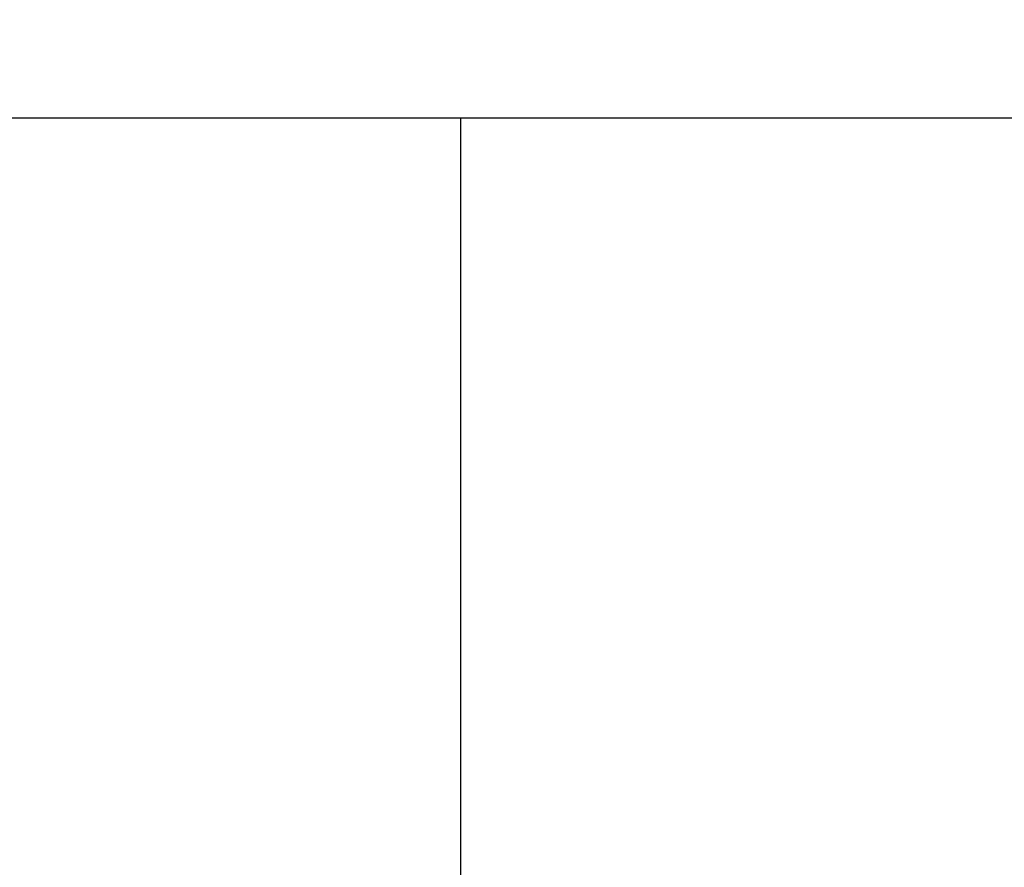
# Model space of a CAD drawing. Header units: millimetres. Extents: x -6 to 150, y -1 to 96.
# Tile 62 of 64: x 121 to 130, y 51 to 60. Entities that reach past the tile are written whole.
import ezdxf

# ---------------------------------------------------------------- set-up
doc = ezdxf.new("R2010")
doc.units = ezdxf.units.MM
doc.header["$LTSCALE"] = 0.1
doc.layers.add('DIM', color=4, linetype='CONTINUOUS')
doc.layers.add('layer 1', color=7, linetype='CONTINUOUS')
doc.styles.add('DIM-7', font='SIMPLEX.shx', dxfattribs={"width": 0.7, "bigfont": 'chineset.shx'})
doc.dimstyles.new('CNS', dxfattribs={"dimtxt": 3.5, "dimasz": 2.5, "dimexe": 1, "dimexo": 1.5, "dimgap": 0.09, "dimtad": 0, "dimdsep": 46, "dimtxsty": 'DIM-7', "dimcen": 0.09, "dimclrd": 1, "dimclre": 1, "dimclrt": 4, "dimadec": 0, "dimazin": 0, "dimtfac": 1, "dimtix": 1, "dimtmove": 2, "dimatfit": 3, "dimfxl": 1, "dimtvp": 0.971429, "dimtolj": 1, "dimarcsym": 0})

msp = doc.modelspace()

# ---------------------------------------------------------------- linework, layer by layer
at = {"layer": 'layer 1', "linetype": 'Continuous'}
for p, q in [((138.9245, 58.6992), (98.0245, 58.6992)), ((125.0245, 58.6992), (125.0245, 26.6992))]:
    msp.add_line(p, q, dxfattribs=at)

# ---------------------------------------------------------------- leaders
at = {"layer": 'DIM', "color": 0, "annotation_type": 0, "has_hookline": 1, "hookline_direction": 0, "text_width": 11.1067}
msp.add_leader([(110.1955, 58.6992), (112.3432, 64.2339), (114.3432, 64.2339)], dimstyle='CNS', override={"dimscale": 0.8, "dimtxt": 3, "dimgap": 0.8, "dimtad": 1, "dimclrd": 0, "dimclre": 0, "dimclrt": 0, "dimadec": 3, "dimazin": 2, "dimtm": 1e-09, "dimtfac": 0.6, "dimtmove": 1, "dimatfit": 0}, dxfattribs=at)

doc.saveas('drawing.dxf')
